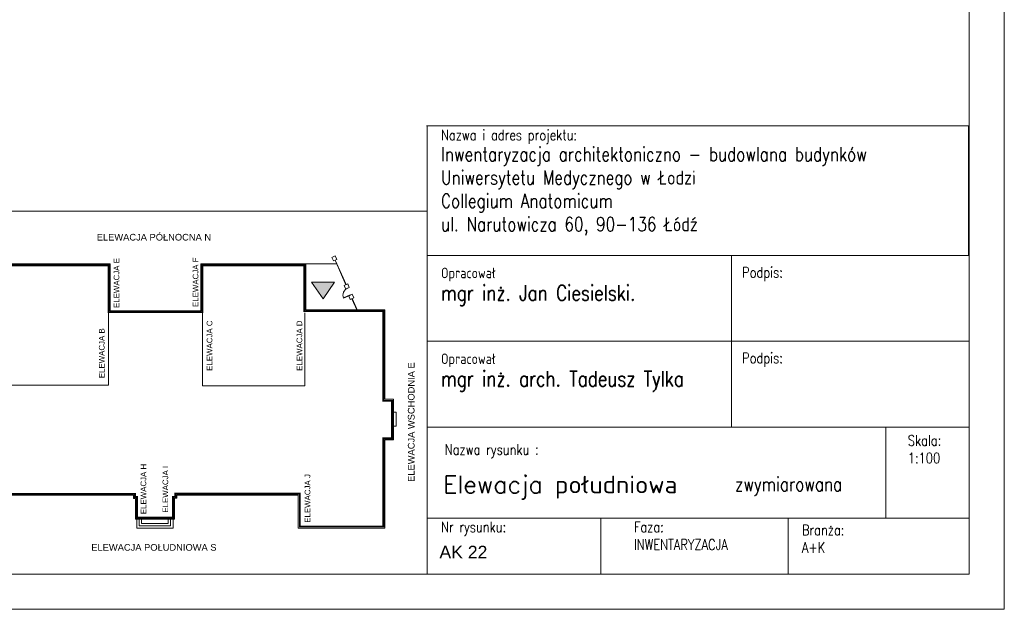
# Model space of a CAD drawing. Header units: millimetres. Extents: x -5254 to 173417, y -28809 to -6400.
# Tile 228 of 256: x 140944 to 142347, y -20661 to -19821. Entities that reach past the tile are written whole.
import ezdxf

# ---------------------------------------------------------------- set-up
doc = ezdxf.new("R2010")
doc.units = ezdxf.units.MM
for name, color, linetype, lineweight in [('m_tabela', 7, 'Continuous', 15), ('me_cienkie', 7, 'Continuous', 9), ('me_tabela', 7, 'Continuous', 20), ('me_tekst', 7, 'Continuous', 13), ('mre_cegła', 7, 'Continuous', 5), ('mre_tabela', 7, 'Continuous', 20)]:
    doc.layers.add(name, color=color, linetype=linetype, lineweight=lineweight)
doc.styles.add('opis', font='simplex.shx', dxfattribs={"width": 0.8})
doc.styles.add('PIOTR', font='arial.ttf', dxfattribs={"height": 10})
doc.styles.get("Standard").update_dxf_attribs({"font": 'arial.ttf'})

msp = doc.modelspace()

# ---------------------------------------------------------------- hatches: boundary and pattern name
at = {"layer": 'me_cienkie', "ltscale": 2}
msp.add_hatch(color=256, dxfattribs=at).paths.add_polyline_path([(141359.6, -20194.73), (141376.07, -20218.55), (141392.53, -20194.73)])
at = {"layer": 'mre_cegła'}
h = msp.add_hatch(dxfattribs=at)
h.set_pattern_fill('AR-BRSTD', color=256, scale=0.1)
h.set_pattern_definition([(0, (131502.005, -23452.909), (0, 6.77418), []), (90, (131502.005, -23452.909), (-10.16, 6.77418), [6.77418, -6.77418])])
h.paths.add_polyline_path([(135894.1, -19293.65), (135887.69, -19293.65), (135887.69, -19298.25), (135882.19, -19298.25), (135882.19, -19303.25), (135878.19, -19303.25), (135878.19, -19298.25), (135872.69, -19298.25), (135872.69, -19293.65), (135758.15, -19293.65), (135757.56, -19324.65), (135894.1, -19324.65)])
h.paths.add_polyline_path([(135914.1, -19293.65), (135909.1, -19293.65), (135909.1, -19324.65), (135914.1, -19324.65)])
h.paths.add_polyline_path([(135914.1, -19231.65), (135909.1, -19231.65), (135909.1, -19262.65), (135914.1, -19262.65)])
h.paths.add_polyline_path([(135894.1, -19231.65), (135882.19, -19231.65), (135882.19, -19235.32), (135887.69, -19235.32), (135887.69, -19243.32), (135882.19, -19243.32), (135882.19, -19262.65), (135894.1, -19262.65)])
h.paths.add_polyline_path([(135878.19, -19243.32), (135872.69, -19243.32), (135872.69, -19235.32), (135878.19, -19235.32), (135878.19, -19231.65), (135759.34, -19231.65), (135758.75, -19262.65), (135878.19, -19262.65)])
h.paths.add_polyline_path([(135914.1, -19169.65), (135909.1, -19169.65), (135909.1, -19200.65), (135914.1, -19200.65)])
h.paths.add_polyline_path([(135894.1, -19169.65), (135760.52, -19169.65), (135759.93, -19200.65), (135894.1, -19200.65)])
h.paths.add_polyline_path([(135894.1, -19107.65), (135761.71, -19107.65), (135761.12, -19138.65), (135894.1, -19138.65)])
h.paths.add_polyline_path([(135894.1, -19045.65), (135762.89, -19045.65), (135762.3, -19076.65), (135894.1, -19076.65)])
h.paths.add_polyline_path([(135914.1, -19107.65), (135909.1, -19107.65), (135909.1, -19138.65), (135914.1, -19138.65)])
h.paths.add_polyline_path([(135914.1, -19045.65), (135909.1, -19045.65), (135909.1, -19076.65), (135914.1, -19076.65)])
h.paths.add_polyline_path([(135914.1, -18982.65), (135909.1, -18982.65), (135909.1, -19014.65), (135914.1, -19014.65)])
h.paths.add_polyline_path([(135894.1, -18982.65), (135764.1, -18982.65), (135763.49, -19014.65), (135894.1, -19014.65)])
h.paths.add_polyline_path([(142204.89, -19293.65), (142068.95, -19293.65), (142068.95, -19324.65), (142205.48, -19324.65)])
h.paths.add_polyline_path([(142203.71, -19231.65), (142068.95, -19231.65), (142068.95, -19262.65), (142204.3, -19262.65)])
h.paths.add_polyline_path([(142202.52, -19169.65), (142068.95, -19169.65), (142068.95, -19200.65), (142203.11, -19200.65)])
h.paths.add_polyline_path([(142201.34, -19107.65), (142068.95, -19107.65), (142068.95, -19138.65), (142201.93, -19138.65)])
h.paths.add_polyline_path([(142200.15, -19045.65), (142068.95, -19045.65), (142068.95, -19076.65), (142200.75, -19076.65)])
h.paths.add_polyline_path([(142198.95, -18982.65), (142068.95, -18982.65), (142068.95, -19014.65), (142199.56, -19014.65)])
h.paths.add_polyline_path([(142053.95, -18982.58), (142048.95, -18982.58), (142048.95, -19014.65), (142053.95, -19014.65)])
h.paths.add_polyline_path([(142053.95, -19045.65), (142048.95, -19045.65), (142048.95, -19076.65), (142053.95, -19076.65)])
h.paths.add_polyline_path([(142053.95, -19107.65), (142048.95, -19107.65), (142048.95, -19138.65), (142053.95, -19138.65)])
h.paths.add_polyline_path([(142053.95, -19293.65), (142048.95, -19293.65), (142048.95, -19324.65), (142053.95, -19324.65)])
h.paths.add_polyline_path([(142053.95, -19231.65), (142048.95, -19231.65), (142048.95, -19262.65), (142053.95, -19262.65)])
h.paths.add_polyline_path([(142053.95, -19169.65), (142048.95, -19169.65), (142048.95, -19200.65), (142053.95, -19200.65)])
h.paths.add_polyline_path([(141597.63, -20347.38), (141939.98, -20347.38), (141939.98, -20298.86), (141597.63, -20298.86)], flags=9)
h.paths.add_polyline_path([(141595.27, -20434.74), (141676.89, -20434.74), (141676.89, -20405.79), (141595.27, -20405.79)], flags=9)
h.paths.add_polyline_path([(141596.97, -20100.08), (142193.29, -20100.08), (142193.29, -19918.46), (141596.97, -19918.46)], flags=9)
h.paths.add_polyline_path([(142047.61, -20148.93), (142123.73, -20148.93), (142123.73, -20114.81), (142047.61, -20114.81)], flags=9)
h.paths.add_polyline_path([(141595.92, -20189.53), (141864.24, -20189.53), (141864.24, -20115.85), (141595.92, -20115.85)], flags=9)
h.paths.add_polyline_path([(141601.62, -20286.09), (141770.14, -20286.09), (141770.14, -20251.96), (141601.62, -20251.96)], flags=9)
h.paths.add_polyline_path([(142137.25, -20441.77), (142216.38, -20441.77), (142216.38, -20372.65), (142137.25, -20372.65)], flags=9)
h.paths.add_polyline_path([(141885.28, -20437.34), (142061, -20437.34), (142061, -20368.21), (141885.28, -20368.21)], flags=9)
h.paths.add_polyline_path([(141595.92, -20402.12), (141714.64, -20402.12), (141714.64, -20367.99), (141595.92, -20367.99)], flags=9)

# ---------------------------------------------------------------- linework, layer by layer
at = {"layer": 'm_tabela'}
for p, q in [((141523.36, -19972.29), (142295.79, -19972.29)), ((141524.36, -20610.72), (141524.36, -20156.82)), ((141958.28, -20156.82), (141958.28, -20279.03)), ((141958.28, -20279.03), (141958.28, -20401.25)), ((142178.03, -20401.25), (142178.03, -20530.92)), ((142296.78, -20401.25), (142296.78, -20523.46)), ((141524.36, -20530.92), (142296.78, -20530.92)), ((141771.63, -20530.92), (141771.63, -20610.72)), ((142038.62, -20530.92), (142038.62, -20610.72)), ((142296.78, -20610.72), (141524.36, -20610.72))]:
    msp.add_line(p, q, dxfattribs=at)
at = {"layer": 'm_tabela', "color": 0}
for p, q in [((141524.36, -19972.29), (141524.36, -20156.82)), ((142295.79, -20156.82), (142295.79, -19972.29)), ((141958.28, -20279.03), (141958.28, -20156.82)), ((141958.28, -20156.82), (141958.28, -20279.03)), ((141524.36, -20279.03), (142296.78, -20279.03)), ((141524.36, -20279.03), (141958.28, -20279.03)), ((141958.28, -20279.03), (141524.36, -20279.03)), ((141524.36, -20279.03), (141958.28, -20279.03)), ((141958.28, -20401.25), (141958.28, -20279.03)), ((141958.28, -20279.03), (141958.28, -20401.25)), ((141524.36, -20401.25), (142296.78, -20401.25)), ((141524.36, -20401.25), (141958.28, -20401.25)), ((141958.28, -20401.25), (141524.36, -20401.25)), ((141524.36, -20401.25), (141958.28, -20401.25)), ((142295.79, -20530.92), (141524.36, -20530.92)), ((141771.63, -20530.92), (141771.63, -20610.72)), ((141771.63, -20530.92), (142038.62, -20530.92)), ((141771.63, -20610.72), (141771.63, -20530.92)), ((142038.62, -20530.92), (142038.62, -20610.72)), ((142038.62, -20530.92), (142295.79, -20530.92)), ((142038.62, -20610.72), (142038.62, -20530.92)), ((141771.63, -20610.72), (141524.36, -20610.72)), ((142038.62, -20610.72), (141771.63, -20610.72)), ((142295.79, -20610.72), (142038.62, -20610.72))]:
    msp.add_line(p, q, dxfattribs=at)
at = {"layer": 'm_tabela'}
for points in [[(142296.78, -20156.82), (141524.36, -20156.82)], [(142296.78, -20279.03), (141524.36, -20279.03)]]:
    msp.add_lwpolyline(points, dxfattribs=at)
at = {"layer": 'me_cienkie', "ltscale": 2}
for p, q in [((141351.37, -20168.54), (141395.28, -20168.54)), ((141408.48, -20198.49), (141393.07, -20163.51)), ((141408.87, -20198.31), (141393.45, -20163.34)), ((141414.88, -20212.66), (141405.18, -20216.94)), ((141415.05, -20213.05), (141405.35, -20217.33)), ((141424.69, -20235.26), (141417.21, -20218.27)), ((141425.16, -20235.26), (141417.59, -20218.1)), ((141476.33, -20379.82), (141480.04, -20379.82)), ((141480.04, -20399.96), (141480.04, -20379.82)), ((141476.33, -20399.96), (141480.04, -20399.96)), ((141110.78, -20532.28), (141110.78, -20545.32)), ((141114.17, -20532.28), (141114.17, -20541.93)), ((141117.56, -20532.28), (141117.56, -20538.54)), ((141155.51, -20538.54), (141117.56, -20538.54)), ((141155.51, -20532.28), (141155.51, -20538.54)), ((141158.9, -20532.28), (141158.9, -20541.93)), ((141162.29, -20532.28), (141162.29, -20545.32)), ((141162.29, -20545.32), (141110.78, -20545.32)), ((141158.9, -20541.93), (141114.17, -20541.93))]:
    msp.add_line(p, q, dxfattribs=at)
at = {"layer": 'me_cienkie'}
for p, q in [((141070.5, -20341.49), (141070.5, -20237.54)), ((141204.15, -20237.54), (141204.15, -20342.55)), ((141349.99, -20342.55), (141349.99, -20238.59)), ((140924.67, -20341.49), (141070.5, -20341.49)), ((141204.15, -20342.55), (141349.99, -20342.55))]:
    msp.add_line(p, q, dxfattribs=at)
at = {"layer": 'me_cienkie', "ltscale": 2}
for points in [[(141390.72, -20164.5), (141395.77, -20162.28), (141393.54, -20157.23), (141388.5, -20159.46)], [(141408.38, -20204.55), (141413.42, -20202.33), (141411.2, -20197.29), (141406.16, -20199.51)], [(141414.88, -20219.3), (141419.92, -20217.07), (141417.7, -20212.03), (141412.66, -20214.25)]]:
    msp.add_lwpolyline(points, close=True, dxfattribs=at)
for points in [[(140922.55, -20168.64), (141072.62, -20168.64), (141072.62, -20235.42), (141202.03, -20235.42), (141202.03, -20168.54), (141351.37, -20168.54), (141351.37, -20233.98), (141464.14, -20233.98), (141464.14, -20361.59), (141476.33, -20361.59), (141476.33, -20419.41), (141464.03, -20419.41), (141464.03, -20545), (141340.77, -20545), (141340.77, -20498.16), (141167.64, -20498.16), (141167.64, -20502.61), (141164.36, -20502.61), (141164.36, -20532.28), (141108.87, -20532.28), (141108.87, -20502.82), (141105.9, -20502.82), (141105.9, -20498.37), (140932.51, -20498.37)], [(141392.53, -20194.73), (141359.6, -20194.73), (141376.07, -20218.55), (141392.53, -20194.73)]]:
    msp.add_lwpolyline(points, dxfattribs=at)
at = {"layer": 'me_cienkie', "color": 0, "ltscale": 2, "const_width": 2.65}
msp.add_lwpolyline([(140924.67, -20170.76), (141070.5, -20170.76), (141070.5, -20237.54), (141204.15, -20237.54), (141204.15, -20170.66), (141349.25, -20170.66), (141349.25, -20236.1), (141462.02, -20236.1), (141462.02, -20363.71), (141474.21, -20363.71), (141474.21, -20417.29), (141461.91, -20417.29), (141461.91, -20542.88), (141342.89, -20542.88), (141342.89, -20496.04), (141165.52, -20496.04), (141165.52, -20500.49), (141162.24, -20500.49), (141162.24, -20530.16), (141110.99, -20530.16), (141110.99, -20500.7), (141108.02, -20500.7), (141108.02, -20496.25), (140930.39, -20496.25)], dxfattribs=at)
at = {"layer": 'me_cienkie', "ltscale": 2}
msp.add_arc((141414.56, -20213.03), 10.16, 110.80755, 204.98452, dxfattribs=at)
at = {"layer": 'me_tabela'}
msp.add_line((141524.36, -20093.51), (140746.35, -20093.51), dxfattribs=at)
at = {"layer": 'mre_tabela'}
for points in [[(135466.62, -17690.72), (142346.78, -17690.72), (142346.78, -20660.72), (135466.62, -20660.72)], [(135516.62, -17740.72), (142296.78, -17740.72), (142296.78, -20610.72), (135516.62, -20610.72)]]:
    msp.add_lwpolyline(points, close=True, dxfattribs=at)

# ---------------------------------------------------------------- texts
at = {"layer": 'm_tabela', "style": 'opis'}
msp.add_text('Elewacja południowa', height=24.9375, dxfattribs=at).set_placement((141547.17, -20495.44))
at = {"layer": 'm_tabela'}
msp.add_text('AK 22', height=17.955, dxfattribs=at).set_placement((141541.87, -20588.2))
at = {"layer": 'm_tabela', "attachment_point": 1, "style": 'opis'}
for s, insert, char_height, width in [('{\\H0.6x;Nazwa i adres projektu:} \\P{\\H0.8x;Inwentaryzacja architektoniczno - budowlana budynków Uniwersytetu Medycznego w Łodzi\\PCollegium Anatomicum\\Pul. Narutowicza 60, 90-136 Łódź}', (141544.1, -19977.67), 24.9375, 678.5042), ('{\\H0.6x;Opracował}\\P{\\H0.88x;mgr inż. Jan Ciesielski. }', (141544.1, -20174.17), 24.9375, 453.0661), ('{\\H0.6x;Podpis:}', (141973.21, -20173.17), 24.9375, 87.2122), ('{\\H0.6x;Opracował}\\P{\\H0.88x;mgr inż. arch. Tadeusz Tylka}', (141544.1, -20296.38), 24.9375, 453.0661), ('{\\H0.6x;Podpis:}', (141973.21, -20295.39), 24.9375, 87.2122), ('{\\H0.6x;Skala:\\P1:100}', (142209.31, -20412.7), 24.9375, 87.2122), ('{\\H0.6x;Nazwa rysunku :}', (141549.52, -20425.69), 24.9375, 762.1539), ('{\\H0.6x;zwymiarowana}', (141963.25, -20472.58), 33.25, 87.2122), ('{\\H0.6x;Nr rysunku:}', (141544.1, -20535.91), 24.9375, 235.5993), ('{\\H0.6x;Faza:\\PINWENTARYZACJA} ', (141818.99, -20536.12), 24.9375, 230.0786), ('{\\H0.6x;Branża:\\PA+K} ', (142058.37, -20540.34), 24.9375, 235.5993)]:
    msp.add_mtext(s, dxfattribs=dict(at, insert=insert, char_height=char_height, width=width))
at = {"layer": 'me_tekst', "char_height": 9.5, "attachment_point": 5, "style": 'PIOTR'}
for s, insert in [('ELEWACJA PÓŁNOCNA N', (141135.05, -20130.78)), ('ELEWACJA POŁUDNIOWA S', (141135.05, -20572.62))]:
    msp.add_mtext_dynamic_manual_height_columns(s, width=219.3422, gutter_width=15.46, heights=[82.14], dxfattribs=dict(at, insert=insert))
at = {"layer": 'me_tekst', "attachment_point": 5, "rotation": 90, "style": 'PIOTR'}
for s, width, insert, char_height in [('ELEWACJA E', 152.608, (141081.78, -20196.01), 8.033), ('ELEWACJA F', 152.608, (141194.45, -20194.87), 8.033), ('ELEWACJA C', 152.608, (141214.31, -20285.18), 8.033), ('ELEWACJA D', 152.608, (141342.35, -20285.18), 8.033), ('ELEWACJA B', 152.608, (141060.72, -20295.98), 8.033), ('ELEWACJA WSCHODNIA E', 219.3422, (141501.71, -20394.07), 9.5), ('ELEWACJA H', 152.608, (141120.11, -20489.36), 8.033), ('ELEWACJA I', 152.608, (141151.38, -20489.69), 8.033), ('ELEWACJA J', 152.608, (141353.96, -20502.85), 8.033)]:
    msp.add_mtext_dynamic_manual_height_columns(s, width=width, gutter_width=15.46, heights=[82.14], dxfattribs=dict(at, insert=insert, char_height=char_height))

doc.saveas('drawing.dxf')
